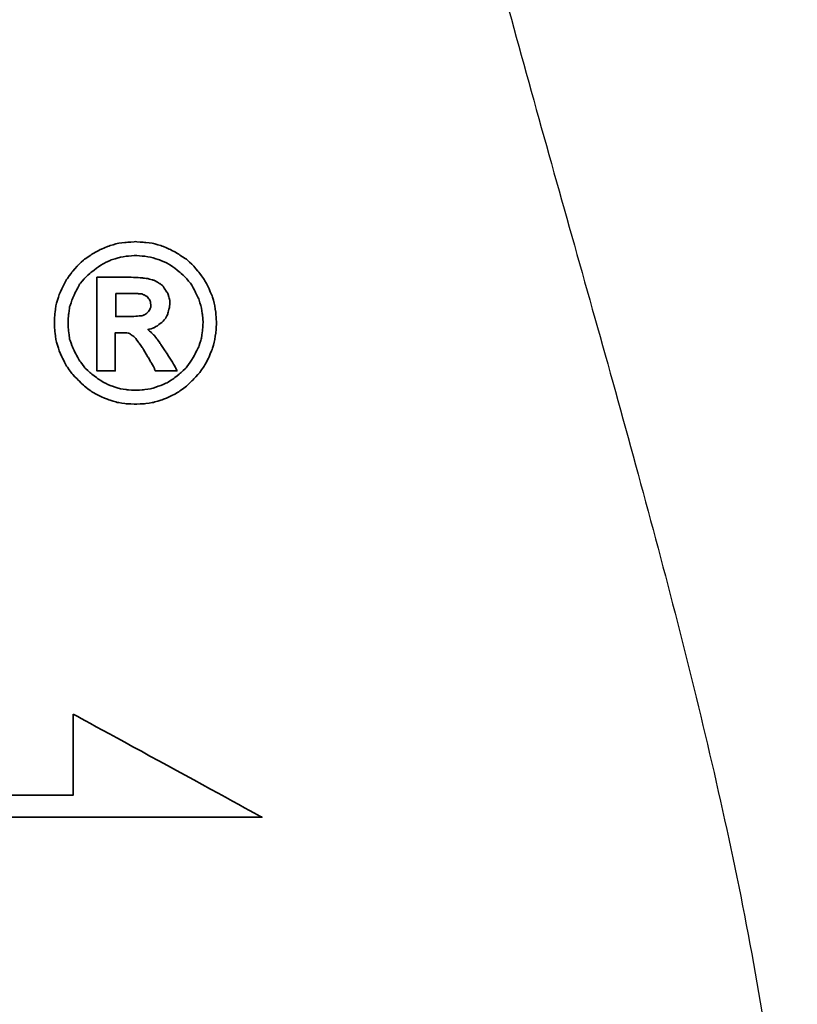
# Model space of a CAD drawing. Header units: millimetres. Extents: x 21 to 553, y -27 to 131.
# Tile 48 of 51: x 444 to 452, y 20 to 29. Entities that reach past the tile are written whole.
import ezdxf

# ---------------------------------------------------------------- set-up
doc = ezdxf.new("R2010")
doc.units = ezdxf.units.MM
doc.header["$LTSCALE"] = 0.15
for name, color, linetype in [('DIM', 4, 'CONTINUOUS'), ('layer 1', 7, 'CONTINUOUS'), ('OUT', 3, 'CONTINUOUS')]:
    doc.layers.add(name, color=color, linetype=linetype)

# ---------------------------------------------------------------- blocks, each defined once
blk = doc.blocks.new('TBI MOTION logo(完整正式版)')
at = {"layer": 'layer 1', "color": 22, "lineweight": 35}
for points, knots in [([(81.20634, 4.98624), (81.20634, 4.98624), (81.18649, 5.32862), (81.18649, 5.32862), (81.18649, 5.32862), (81.18649, 5.32862), (81.13886, 5.66206), (81.13886, 5.66206), (81.13886, 5.66206), (81.13886, 5.66206), (81.04359, 5.97764), (81.04359, 5.97764), (81.04359, 5.97764), (81.04359, 5.97764), (80.91061, 6.29124), (80.91061, 6.29124), (80.91061, 6.29124), (80.91061, 6.29124), (80.75778, 6.58697), (80.75778, 6.58697), (80.75778, 6.58697), (80.75778, 6.58697), (80.5593, 6.85294), (80.5593, 6.85294), (80.5593, 6.85294), (80.5593, 6.85294), (80.33105, 7.1189), (80.33105, 7.1189), (80.33105, 7.1189), (80.33105, 7.1189), (80.09287, 7.33921), (80.09287, 7.33921), (80.09287, 7.33921), (80.09287, 7.33921), (79.815, 7.51982), (79.815, 7.51982), (79.815, 7.51982), (79.815, 7.51982), (79.51133, 7.69051), (79.51133, 7.69051), (79.51133, 7.69051), (79.51133, 7.69051), (79.19773, 7.8235), (79.19773, 7.8235), (79.19773, 7.8235), (79.19773, 7.8235), (78.88215, 7.91877), (78.88215, 7.91877), (78.88215, 7.91877), (78.88215, 7.91877), (78.54871, 7.95846), (78.54871, 7.95846), (78.54871, 7.95846), (78.54871, 7.95846), (78.21526, 7.98625), (78.21526, 7.98625), (78.21526, 7.98625), (78.21526, 7.98625), (77.87388, 7.95846), (77.87388, 7.95846), (77.87388, 7.95846), (77.87388, 7.95846), (77.54044, 7.91877), (77.54044, 7.91877), (77.54044, 7.91877), (77.54044, 7.91877), (77.22485, 7.8235), (77.22485, 7.8235), (77.22485, 7.8235), (77.22485, 7.8235), (76.91027, 7.69051), (76.91027, 7.69051), (76.91027, 7.69051), (76.91027, 7.69051), (76.6056, 7.51982), (76.6056, 7.51982), (76.6056, 7.51982), (76.6056, 7.51982), (76.32972, 7.33921), (76.32972, 7.33921), (76.32972, 7.33921), (76.32972, 7.33921), (76.09154, 7.1189), (76.09154, 7.1189), (76.09154, 7.1189), (76.09154, 7.1189), (75.86329, 6.85294), (75.86329, 6.85294), (75.86329, 6.85294), (75.86329, 6.85294), (75.66382, 6.58697), (75.66382, 6.58697), (75.66382, 6.58697), (75.66382, 6.58697), (75.51099, 6.29124), (75.51099, 6.29124), (75.51099, 6.29124), (75.51099, 6.29124), (75.37702, 5.97764), (75.37702, 5.97764), (75.37702, 5.97764), (75.37702, 5.97764), (75.28175, 5.66206), (75.28175, 5.66206), (75.28175, 5.66206), (75.28175, 5.66206), (75.23411, 5.32862), (75.23411, 5.32862), (75.23411, 5.32862), (75.23411, 5.32862), (75.21625, 4.98624), (75.21625, 4.98624), (75.21625, 4.98624), (75.21625, 4.98624), (75.23411, 4.6528), (75.23411, 4.6528), (75.23411, 4.6528), (75.23411, 4.6528), (75.28175, 4.32035), (75.28175, 4.32035), (75.28175, 4.32035), (75.28175, 4.32035), (75.37702, 3.99583), (75.37702, 3.99583), (75.37702, 3.99583), (75.37702, 3.99583), (75.51099, 3.68224), (75.51099, 3.68224), (75.51099, 3.68224), (75.51099, 3.68224), (75.66382, 3.38749), (75.66382, 3.38749), (75.66382, 3.38749), (75.66382, 3.38749), (75.86329, 3.10963), (75.86329, 3.10963), (75.86329, 3.10963), (75.86329, 3.10963), (76.09154, 2.87145), (76.09154, 2.87145), (76.09154, 2.87145), (76.09154, 2.87145), (76.32972, 2.6432), (76.32972, 2.6432), (76.32972, 2.6432), (76.32972, 2.6432), (76.6056, 2.43381), (76.6056, 2.43381), (76.6056, 2.43381), (76.6056, 2.43381), (76.91027, 2.27205), (76.91027, 2.27205), (76.91027, 2.27205), (76.91027, 2.27205), (77.22485, 2.13906), (77.22485, 2.13906), (77.22485, 2.13906), (77.22485, 2.13906), (77.54044, 2.0438), (77.54044, 2.0438), (77.54044, 2.0438), (77.54044, 2.0438), (77.87388, 1.99616), (77.87388, 1.99616), (77.87388, 1.99616), (77.87388, 1.99616), (78.21526, 1.97631), (78.21526, 1.97631), (78.21526, 1.97631), (78.21526, 1.97631), (78.54871, 1.99616), (78.54871, 1.99616), (78.54871, 1.99616), (78.54871, 1.99616), (78.88215, 2.0438), (78.88215, 2.0438), (78.88215, 2.0438), (78.88215, 2.0438), (79.19773, 2.13906), (79.19773, 2.13906), (79.19773, 2.13906), (79.19773, 2.13906), (79.51133, 2.27205), (79.51133, 2.27205), (79.51133, 2.27205), (79.51133, 2.27205), (79.815, 2.43381), (79.815, 2.43381), (79.815, 2.43381), (79.815, 2.43381), (80.09287, 2.6432), (80.09287, 2.6432), (80.09287, 2.6432), (80.09287, 2.6432), (80.33105, 2.87145), (80.33105, 2.87145), (80.33105, 2.87145), (80.33105, 2.87145), (80.5593, 3.10963), (80.5593, 3.10963), (80.5593, 3.10963), (80.5593, 3.10963), (80.75778, 3.38749), (80.75778, 3.38749), (80.75778, 3.38749), (80.75778, 3.38749), (80.91061, 3.68224), (80.91061, 3.68224), (80.91061, 3.68224), (80.91061, 3.68224), (81.04359, 3.99583), (81.04359, 3.99583), (81.04359, 3.99583), (81.04359, 3.99583), (81.13886, 4.32035), (81.13886, 4.32035), (81.13886, 4.32035), (81.13886, 4.32035), (81.18649, 4.6528), (81.18649, 4.6528), (81.18649, 4.6528), (81.18649, 4.6528), (81.20634, 4.98624), (81.20634, 4.98624)], [0, 0, 0, 0, 0.01785714, 0.01785714, 0.01785714, 0.01785715, 0.03571429, 0.03571429, 0.03571429, 0.0357143, 0.05357143, 0.05357143, 0.05357143, 0.05357144, 0.07142857, 0.07142857, 0.07142857, 0.07142858, 0.08928571, 0.08928571, 0.08928571, 0.08928572, 0.10714286, 0.10714286, 0.10714286, 0.10714287, 0.125, 0.125, 0.125, 0.12500001, 0.14285714, 0.14285714, 0.14285714, 0.14285715, 0.16071429, 0.16071429, 0.16071429, 0.1607143, 0.17857143, 0.17857143, 0.17857143, 0.17857144, 0.19642857, 0.19642857, 0.19642857, 0.19642858, 0.21428571, 0.21428571, 0.21428571, 0.21428572, 0.23214286, 0.23214286, 0.23214286, 0.23214287, 0.25, 0.25, 0.25, 0.25000001, 0.26785714, 0.26785714, 0.26785714, 0.26785715, 0.28571429, 0.28571429, 0.28571429, 0.2857143, 0.30357143, 0.30357143, 0.30357143, 0.30357144, 0.32142857, 0.32142857, 0.32142857, 0.32142858, 0.33928571, 0.33928571, 0.33928571, 0.33928572, 0.35714286, 0.35714286, 0.35714286, 0.35714287, 0.375, 0.375, 0.375, 0.37500001, 0.39285714, 0.39285714, 0.39285714, 0.39285715, 0.41071429, 0.41071429, 0.41071429, 0.4107143, 0.42857143, 0.42857143, 0.42857143, 0.42857144, 0.44642857, 0.44642857, 0.44642857, 0.44642858, 0.46428571, 0.46428571, 0.46428571, 0.46428572, 0.48214286, 0.48214286, 0.48214286, 0.48214287, 0.5, 0.5, 0.5, 0.50000001, 0.51785714, 0.51785714, 0.51785714, 0.51785715, 0.53571429, 0.53571429, 0.53571429, 0.5357143, 0.55357143, 0.55357143, 0.55357143, 0.55357144, 0.57142857, 0.57142857, 0.57142857, 0.57142858, 0.58928571, 0.58928571, 0.58928571, 0.58928572, 0.60714286, 0.60714286, 0.60714286, 0.60714287, 0.625, 0.625, 0.625, 0.62500001, 0.64285714, 0.64285714, 0.64285714, 0.64285715, 0.66071429, 0.66071429, 0.66071429, 0.6607143, 0.67857143, 0.67857143, 0.67857143, 0.67857144, 0.69642857, 0.69642857, 0.69642857, 0.69642858, 0.71428571, 0.71428571, 0.71428571, 0.71428572, 0.73214286, 0.73214286, 0.73214286, 0.73214287, 0.75, 0.75, 0.75, 0.75000001, 0.76785714, 0.76785714, 0.76785714, 0.76785715, 0.78571429, 0.78571429, 0.78571429, 0.7857143, 0.80357143, 0.80357143, 0.80357143, 0.80357144, 0.82142857, 0.82142857, 0.82142857, 0.82142858, 0.83928571, 0.83928571, 0.83928571, 0.83928572, 0.85714286, 0.85714286, 0.85714286, 0.85714287, 0.875, 0.875, 0.875, 0.87500001, 0.89285714, 0.89285714, 0.89285714, 0.89285715, 0.91071429, 0.91071429, 0.91071429, 0.9107143, 0.92857143, 0.92857143, 0.92857143, 0.92857144, 0.94642857, 0.94642857, 0.94642857, 0.94642858, 0.96428571, 0.96428571, 0.96428571, 0.96428572, 0.98214286, 0.98214286, 0.98214286, 0.98214287, 1, 1, 1, 1]), ([(80.71014, 4.98624), (80.71014, 4.98624), (80.69129, 5.29091), (80.69129, 5.29091), (80.69129, 5.29091), (80.69129, 5.29091), (80.64464, 5.57672), (80.64464, 5.57672), (80.64464, 5.57672), (80.64464, 5.57672), (80.54937, 5.87245), (80.54937, 5.87245), (80.54937, 5.87245), (80.54937, 5.87245), (80.41639, 6.14833), (80.41639, 6.14833), (80.41639, 6.14833), (80.41639, 6.14833), (80.27349, 6.41429), (80.27349, 6.41429), (80.27349, 6.41429), (80.27349, 6.41429), (80.08295, 6.64255), (80.08295, 6.64255), (80.08295, 6.64255), (80.08295, 6.64255), (79.86264, 6.84301), (79.86264, 6.84301), (79.86264, 6.84301), (79.86264, 6.84301), (79.63439, 7.03355), (79.63439, 7.03355), (79.63439, 7.03355), (79.63439, 7.03355), (79.37835, 7.1963), (79.37835, 7.1963), (79.37835, 7.1963), (79.37835, 7.1963), (79.10246, 7.30944), (79.10246, 7.30944), (79.10246, 7.30944), (79.10246, 7.30944), (78.81665, 7.40471), (78.81665, 7.40471), (78.81665, 7.40471), (78.81665, 7.40471), (78.511, 7.45234), (78.511, 7.45234), (78.511, 7.45234), (78.511, 7.45234), (78.21526, 7.47219), (78.21526, 7.47219), (78.21526, 7.47219), (78.21526, 7.47219), (77.9106, 7.45234), (77.9106, 7.45234), (77.9106, 7.45234), (77.9106, 7.45234), (77.61685, 7.40471), (77.61685, 7.40471), (77.61685, 7.40471), (77.61685, 7.40471), (77.32012, 7.30944), (77.32012, 7.30944), (77.32012, 7.30944), (77.32012, 7.30944), (77.06309, 7.1963), (77.06309, 7.1963), (77.06309, 7.1963), (77.06309, 7.1963), (76.80606, 7.03355), (76.80606, 7.03355), (76.80606, 7.03355), (76.80606, 7.03355), (76.55797, 6.84301), (76.55797, 6.84301), (76.55797, 6.84301), (76.55797, 6.84301), (76.34063, 6.64255), (76.34063, 6.64255), (76.34063, 6.64255), (76.34063, 6.64255), (76.1491, 6.41429), (76.1491, 6.41429), (76.1491, 6.41429), (76.1491, 6.41429), (76.0062, 6.14833), (76.0062, 6.14833), (76.0062, 6.14833), (76.0062, 6.14833), (75.88314, 5.87245), (75.88314, 5.87245), (75.88314, 5.87245), (75.88314, 5.87245), (75.77794, 5.57672), (75.77794, 5.57672), (75.77794, 5.57672), (75.77794, 5.57672), (75.73924, 5.29091), (75.73924, 5.29091), (75.73924, 5.29091), (75.73924, 5.29091), (75.72039, 4.98624), (75.72039, 4.98624), (75.72039, 4.98624), (75.72039, 4.98624), (75.73924, 4.67165), (75.73924, 4.67165), (75.73924, 4.67165), (75.73924, 4.67165), (75.77794, 4.37791), (75.77794, 4.37791), (75.77794, 4.37791), (75.77794, 4.37791), (75.88314, 4.10102), (75.88314, 4.10102), (75.88314, 4.10102), (75.88314, 4.10102), (76.0062, 3.83407), (76.0062, 3.83407), (76.0062, 3.83407), (76.0062, 3.83407), (76.15902, 3.56811), (76.15902, 3.56811), (76.15902, 3.56811), (76.15902, 3.56811), (76.34063, 3.32001), (76.34063, 3.32001), (76.34063, 3.32001), (76.34063, 3.32001), (76.55797, 3.11955), (76.55797, 3.11955), (76.55797, 3.11955), (76.55797, 3.11955), (76.80606, 2.92901), (76.80606, 2.92901), (76.80606, 2.92901), (76.80606, 2.92901), (77.06309, 2.76725), (77.06309, 2.76725), (77.06309, 2.76725), (77.06309, 2.76725), (77.32012, 2.65412), (77.32012, 2.65412), (77.32012, 2.65412), (77.32012, 2.65412), (77.61685, 2.55786), (77.61685, 2.55786), (77.61685, 2.55786), (77.61685, 2.55786), (77.9106, 2.51022), (77.9106, 2.51022), (77.9106, 2.51022), (77.9106, 2.51022), (78.21526, 2.49137), (78.21526, 2.49137), (78.21526, 2.49137), (78.21526, 2.49137), (78.511, 2.51022), (78.511, 2.51022), (78.511, 2.51022), (78.511, 2.51022), (78.81665, 2.55786), (78.81665, 2.55786), (78.81665, 2.55786), (78.81665, 2.55786), (79.10246, 2.65412), (79.10246, 2.65412), (79.10246, 2.65412), (79.10246, 2.65412), (79.37835, 2.76725), (79.37835, 2.76725), (79.37835, 2.76725), (79.37835, 2.76725), (79.63439, 2.92901), (79.63439, 2.92901), (79.63439, 2.92901), (79.63439, 2.92901), (79.86264, 3.11955), (79.86264, 3.11955), (79.86264, 3.11955), (79.86264, 3.11955), (80.08295, 3.32001), (80.08295, 3.32001), (80.08295, 3.32001), (80.08295, 3.32001), (80.26356, 3.56811), (80.26356, 3.56811), (80.26356, 3.56811), (80.26356, 3.56811), (80.41639, 3.83407), (80.41639, 3.83407), (80.41639, 3.83407), (80.41639, 3.83407), (80.54937, 4.10102), (80.54937, 4.10102), (80.54937, 4.10102), (80.54937, 4.10102), (80.64464, 4.37791), (80.64464, 4.37791), (80.64464, 4.37791), (80.64464, 4.37791), (80.69129, 4.67165), (80.69129, 4.67165), (80.69129, 4.67165), (80.69129, 4.67165), (80.71014, 4.98624), (80.71014, 4.98624)], [0, 0, 0, 0, 0.01923077, 0.01923077, 0.01923077, 0.01923078, 0.03846154, 0.03846154, 0.03846154, 0.03846155, 0.05769231, 0.05769231, 0.05769231, 0.05769232, 0.07692308, 0.07692308, 0.07692308, 0.07692309, 0.09615385, 0.09615385, 0.09615385, 0.09615386, 0.11538462, 0.11538462, 0.11538462, 0.11538463, 0.13461538, 0.13461538, 0.13461538, 0.13461539, 0.15384615, 0.15384615, 0.15384615, 0.15384616, 0.17307692, 0.17307692, 0.17307692, 0.17307693, 0.19230769, 0.19230769, 0.19230769, 0.1923077, 0.21153846, 0.21153846, 0.21153846, 0.21153847, 0.23076923, 0.23076923, 0.23076923, 0.23076924, 0.25, 0.25, 0.25, 0.25000001, 0.26923077, 0.26923077, 0.26923077, 0.26923078, 0.28846154, 0.28846154, 0.28846154, 0.28846155, 0.30769231, 0.30769231, 0.30769231, 0.30769232, 0.32692308, 0.32692308, 0.32692308, 0.32692309, 0.34615385, 0.34615385, 0.34615385, 0.34615386, 0.36538462, 0.36538462, 0.36538462, 0.36538463, 0.38461538, 0.38461538, 0.38461538, 0.38461539, 0.40384615, 0.40384615, 0.40384615, 0.40384616, 0.42307692, 0.42307692, 0.42307692, 0.42307693, 0.44230769, 0.44230769, 0.44230769, 0.4423077, 0.46153846, 0.46153846, 0.46153846, 0.46153847, 0.48076923, 0.48076923, 0.48076923, 0.48076924, 0.5, 0.5, 0.5, 0.50000001, 0.51923077, 0.51923077, 0.51923077, 0.51923078, 0.53846154, 0.53846154, 0.53846154, 0.53846155, 0.55769231, 0.55769231, 0.55769231, 0.55769232, 0.57692308, 0.57692308, 0.57692308, 0.57692309, 0.59615385, 0.59615385, 0.59615385, 0.59615386, 0.61538462, 0.61538462, 0.61538462, 0.61538463, 0.63461538, 0.63461538, 0.63461538, 0.63461539, 0.65384615, 0.65384615, 0.65384615, 0.65384616, 0.67307692, 0.67307692, 0.67307692, 0.67307693, 0.69230769, 0.69230769, 0.69230769, 0.6923077, 0.71153846, 0.71153846, 0.71153846, 0.71153847, 0.73076923, 0.73076923, 0.73076923, 0.73076924, 0.75, 0.75, 0.75, 0.75000001, 0.76923077, 0.76923077, 0.76923077, 0.76923078, 0.78846154, 0.78846154, 0.78846154, 0.78846155, 0.80769231, 0.80769231, 0.80769231, 0.80769232, 0.82692308, 0.82692308, 0.82692308, 0.82692309, 0.84615385, 0.84615385, 0.84615385, 0.84615386, 0.86538462, 0.86538462, 0.86538462, 0.86538463, 0.88461538, 0.88461538, 0.88461538, 0.88461539, 0.90384615, 0.90384615, 0.90384615, 0.90384616, 0.92307692, 0.92307692, 0.92307692, 0.92307693, 0.94230769, 0.94230769, 0.94230769, 0.9423077, 0.96153846, 0.96153846, 0.96153846, 0.96153847, 0.98076923, 0.98076923, 0.98076923, 0.98076924, 1, 1, 1, 1]), ([(76.78721, 3.2823), (76.78721, 3.2823), (76.78721, 3.32001), (76.78721, 3.32001), (76.78721, 3.32001), (76.78721, 3.32001), (76.78721, 3.42422), (76.78721, 3.42422), (76.78721, 3.42422), (76.78721, 3.42422), (76.78721, 3.59689), (76.78721, 3.59689), (76.78721, 3.59689), (76.78721, 3.59689), (76.78721, 3.80529), (76.78721, 3.80529), (76.78721, 3.80529), (76.78721, 3.80529), (76.78721, 4.0524), (76.78721, 4.0524), (76.78721, 4.0524), (76.78721, 4.0524), (76.78721, 4.32035), (76.78721, 4.32035), (76.78721, 4.32035), (76.78721, 4.32035), (76.78721, 4.92868), (76.78721, 4.92868), (76.78721, 4.92868), (76.78721, 4.92868), (76.78721, 5.53801), (76.78721, 5.53801), (76.78721, 5.53801), (76.78721, 5.53801), (76.78721, 5.82482), (76.78721, 5.82482), (76.78721, 5.82482), (76.78721, 5.82482), (76.78721, 6.07291), (76.78721, 6.07291), (76.78721, 6.07291), (76.78721, 6.07291), (76.78721, 6.30017), (76.78721, 6.30017), (76.78721, 6.30017), (76.78721, 6.30017), (76.78721, 6.45399), (76.78721, 6.45399), (76.78721, 6.45399), (76.78721, 6.45399), (76.78721, 6.5572), (76.78721, 6.5572), (76.78721, 6.5572), (76.78721, 6.5572), (76.78721, 6.59689), (76.78721, 6.59689), (76.78721, 6.59689), (76.78721, 6.59689), (76.78721, 6.67232), (76.78721, 6.67232), (76.78721, 6.67232), (76.78721, 6.67232), (76.8537, 6.67232), (76.8537, 6.67232), (76.8537, 6.67232), (76.8537, 6.67232), (76.87355, 6.67232), (76.87355, 6.67232), (76.87355, 6.67232), (76.87355, 6.67232), (76.91027, 6.67232), (76.91027, 6.67232), (76.91027, 6.67232), (76.91027, 6.67232), (77.04424, 6.67232), (77.04424, 6.67232), (77.04424, 6.67232), (77.04424, 6.67232), (77.22485, 6.67232), (77.22485, 6.67232), (77.22485, 6.67232), (77.22485, 6.67232), (77.43524, 6.67232), (77.43524, 6.67232), (77.43524, 6.67232), (77.43524, 6.67232), (77.65357, 6.67232), (77.65357, 6.67232), (77.65357, 6.67232), (77.65357, 6.67232), (77.82625, 6.67232), (77.82625, 6.67232), (77.82625, 6.67232), (77.82625, 6.67232), (77.94037, 6.67232), (77.94037, 6.67232), (77.94037, 6.67232), (77.94037, 6.67232), (77.97709, 6.67232), (77.97709, 6.67232), (77.97709, 6.67232), (77.97709, 6.67232), (77.99694, 6.67232), (77.99694, 6.67232), (77.99694, 6.67232), (77.99694, 6.67232), (78.00686, 6.67232), (78.00686, 6.67232), (78.00686, 6.67232), (78.00686, 6.67232), (78.28275, 6.6624), (78.28275, 6.6624), (78.28275, 6.6624), (78.28275, 6.6624), (78.50107, 6.64255), (78.50107, 6.64255), (78.50107, 6.64255), (78.50107, 6.64255), (78.511, 6.64255), (78.511, 6.64255), (78.511, 6.64255), (78.511, 6.64255), (78.70154, 6.61476), (78.70154, 6.61476), (78.70154, 6.61476), (78.70154, 6.61476), (78.70154, 6.60483), (78.70154, 6.60483), (78.70154, 6.60483), (78.70154, 6.60483), (78.86429, 6.56713), (78.86429, 6.56713), (78.86429, 6.56713), (78.86429, 6.56713), (78.87223, 6.56713), (78.87223, 6.56713), (78.87223, 6.56713), (78.87223, 6.56713), (78.99727, 6.51056), (78.99727, 6.51056), (78.99727, 6.51056), (78.99727, 6.51056), (79.00719, 6.51056), (79.00719, 6.51056), (79.00719, 6.51056), (79.00719, 6.51056), (79.00719, 6.50162), (79.00719, 6.50162), (79.00719, 6.50162), (79.00719, 6.50162), (79.1104, 6.43415), (79.1104, 6.43415), (79.1104, 6.43415), (79.1104, 6.43415), (79.12132, 6.43415), (79.12132, 6.43415), (79.12132, 6.43415), (79.12132, 6.43415), (79.22552, 6.34781), (79.22552, 6.34781), (79.22552, 6.34781), (79.22552, 6.34781), (79.23544, 6.33888), (79.23544, 6.33888), (79.23544, 6.33888), (79.23544, 6.33888), (79.23544, 6.32895), (79.23544, 6.32895), (79.23544, 6.32895), (79.23544, 6.32895), (79.31087, 6.21483), (79.31087, 6.21483), (79.31087, 6.21483), (79.31087, 6.21483), (79.38629, 6.1007), (79.38629, 6.1007), (79.38629, 6.1007), (79.38629, 6.1007), (79.3972, 6.1007), (79.3972, 6.1007), (79.3972, 6.1007), (79.3972, 6.1007), (79.3972, 6.09078), (79.3972, 6.09078), (79.3972, 6.09078), (79.3972, 6.09078), (79.43392, 5.97764), (79.43392, 5.97764), (79.43392, 5.97764), (79.43392, 5.97764), (79.43392, 5.96772), (79.43392, 5.96772), (79.43392, 5.96772), (79.43392, 5.96772), (79.47362, 5.83474), (79.47362, 5.83474), (79.47362, 5.83474), (79.47362, 5.83474), (79.48156, 5.82482), (79.48156, 5.82482), (79.48156, 5.82482), (79.48156, 5.82482), (79.48156, 5.69977), (79.48156, 5.69977), (79.48156, 5.69977), (79.48156, 5.69977), (79.48156, 5.69183), (79.48156, 5.69183), (79.48156, 5.69183), (79.48156, 5.69183), (79.4637, 5.51915), (79.4637, 5.51915), (79.4637, 5.51915), (79.4637, 5.51915), (79.4637, 5.51122), (79.4637, 5.51122), (79.4637, 5.51122), (79.4637, 5.51122), (79.45377, 5.51122), (79.45377, 5.51122), (79.45377, 5.51122), (79.45377, 5.51122), (79.41507, 5.34847), (79.41507, 5.34847), (79.41507, 5.34847), (79.41507, 5.34847), (79.41507, 5.33854), (79.41507, 5.33854), (79.41507, 5.33854), (79.41507, 5.33854), (79.41507, 5.32862), (79.41507, 5.32862), (79.41507, 5.32862), (79.41507, 5.32862), (79.33865, 5.16785), (79.33865, 5.16785), (79.33865, 5.16785), (79.33865, 5.16785), (79.33071, 5.15693), (79.33071, 5.15693), (79.33071, 5.15693), (79.33071, 5.15693), (79.2156, 5.02495), (79.2156, 5.02495), (79.2156, 5.02495), (79.2156, 5.02495), (79.20567, 5.01502), (79.20567, 5.01502), (79.20567, 5.01502), (79.20567, 5.01502), (79.05483, 4.89991), (79.05483, 4.89991), (79.05483, 4.89991), (79.05483, 4.89991), (79.04491, 4.89197), (79.04491, 4.89197), (79.04491, 4.89197), (79.04491, 4.89197), (78.89208, 4.7967), (78.89208, 4.7967), (78.89208, 4.7967), (78.89208, 4.7967), (78.88215, 4.7967), (78.88215, 4.7967), (78.88215, 4.7967), (78.88215, 4.7967), (78.69161, 4.73913), (78.69161, 4.73913), (78.69161, 4.73913), (78.69161, 4.73913), (78.68169, 4.73913), (78.68169, 4.73913), (78.68169, 4.73913), (78.68169, 4.73913), (78.68169, 4.72921), (78.68169, 4.72921), (78.68169, 4.72921), (78.68169, 4.72921), (78.78688, 4.63394), (78.78688, 4.63394), (78.78688, 4.63394), (78.78688, 4.63394), (78.902, 4.52875), (78.902, 4.52875), (78.902, 4.52875), (78.902, 4.52875), (78.91093, 4.52081), (78.91093, 4.52081), (78.91093, 4.52081), (78.91093, 4.52081), (79.02506, 4.36798), (79.02506, 4.36798), (79.02506, 4.36798), (79.02506, 4.36798), (79.1501, 4.1953), (79.1501, 4.1953), (79.1501, 4.1953), (79.1501, 4.1953), (79.1501, 4.18736), (79.1501, 4.18736), (79.1501, 4.18736), (79.1501, 4.18736), (79.29201, 3.96705), (79.29201, 3.96705), (79.29201, 3.96705), (79.29201, 3.96705), (79.31087, 3.93828), (79.31087, 3.93828), (79.31087, 3.93828), (79.31087, 3.93828), (79.32079, 3.93828), (79.32079, 3.93828), (79.32079, 3.93828), (79.32079, 3.93828), (79.3585, 3.87178), (79.3585, 3.87178), (79.3585, 3.87178), (79.3585, 3.87178), (79.50141, 3.64353), (79.50141, 3.64353), (79.50141, 3.64353), (79.50141, 3.64353), (79.51133, 3.64353), (79.51133, 3.64353), (79.51133, 3.64353), (79.51133, 3.64353), (79.64431, 3.41528), (79.64431, 3.41528), (79.64431, 3.41528), (79.64431, 3.41528), (79.68202, 3.3478), (79.68202, 3.3478), (79.68202, 3.3478), (79.68202, 3.3478), (79.70187, 3.31009), (79.70187, 3.31009), (79.70187, 3.31009), (79.70187, 3.31009), (79.7495, 3.2049), (79.7495, 3.2049), (79.7495, 3.2049), (79.7495, 3.2049), (79.64431, 3.2049), (79.64431, 3.2049), (79.64431, 3.2049), (79.64431, 3.2049), (79.62546, 3.2049), (79.62546, 3.2049), (79.62546, 3.2049), (79.62546, 3.2049), (79.53912, 3.2049), (79.53912, 3.2049), (79.53912, 3.2049), (79.53912, 3.2049), (79.31087, 3.2049), (79.31087, 3.2049), (79.31087, 3.2049), (79.31087, 3.2049), (79.08262, 3.2049), (79.08262, 3.2049), (79.08262, 3.2049), (79.08262, 3.2049), (79.00719, 3.2049), (79.00719, 3.2049), (79.00719, 3.2049), (79.00719, 3.2049), (78.98735, 3.2049), (78.98735, 3.2049), (78.98735, 3.2049), (78.98735, 3.2049), (78.94964, 3.2049), (78.94964, 3.2049), (78.94964, 3.2049), (78.94964, 3.2049), (78.92979, 3.24459), (78.92979, 3.24459), (78.92979, 3.24459), (78.92979, 3.24459), (78.91093, 3.2823), (78.91093, 3.2823), (78.91093, 3.2823), (78.91093, 3.2823), (78.91093, 3.29223), (78.91093, 3.29223), (78.91093, 3.29223), (78.91093, 3.29223), (78.89208, 3.3478), (78.89208, 3.3478), (78.89208, 3.3478), (78.89208, 3.3478), (78.78688, 3.52048), (78.78688, 3.52048), (78.78688, 3.52048), (78.78688, 3.52048), (78.69161, 3.7001), (78.69161, 3.7001), (78.69161, 3.7001), (78.69161, 3.7001), (78.6539, 3.7388), (78.6539, 3.7388), (78.6539, 3.7388), (78.6539, 3.7388), (78.64398, 3.74873), (78.64398, 3.74873), (78.64398, 3.74873), (78.64398, 3.74873), (78.64398, 3.75766), (78.64398, 3.75766), (78.64398, 3.75766), (78.64398, 3.75766), (78.63405, 3.78644), (78.63405, 3.78644), (78.63405, 3.78644), (78.63405, 3.78644), (78.48321, 4.04347), (78.48321, 4.04347), (78.48321, 4.04347), (78.48321, 4.04347), (78.33038, 4.2618), (78.33038, 4.2618), (78.33038, 4.2618), (78.33038, 4.2618), (78.20732, 4.43447), (78.20732, 4.43447), (78.20732, 4.43447), (78.20732, 4.43447), (78.09221, 4.52081), (78.09221, 4.52081), (78.09221, 4.52081), (78.09221, 4.52081), (78.02472, 4.56845), (78.02472, 4.56845), (78.02472, 4.56845), (78.02472, 4.56845), (77.9493, 4.60616), (77.9493, 4.60616), (77.9493, 4.60616), (77.9493, 4.60616), (77.8451, 4.61608), (77.8451, 4.61608), (77.8451, 4.61608), (77.8451, 4.61608), (77.71113, 4.61608), (77.71113, 4.61608), (77.71113, 4.61608), (77.71113, 4.61608), (77.69128, 4.61608), (77.69128, 4.61608), (77.69128, 4.61608), (77.69128, 4.61608), (77.67342, 4.61608), (77.67342, 4.61608), (77.67342, 4.61608), (77.67342, 4.61608), (77.5583, 4.61608), (77.5583, 4.61608), (77.5583, 4.61608), (77.5583, 4.61608), (77.46303, 4.61608), (77.46303, 4.61608), (77.46303, 4.61608), (77.46303, 4.61608), (77.46303, 4.54761), (77.46303, 4.54761), (77.46303, 4.54761), (77.46303, 4.54761), (77.46303, 4.47318), (77.46303, 4.47318), (77.46303, 4.47318), (77.46303, 4.47318), (77.46303, 4.24294), (77.46303, 4.24294), (77.46303, 4.24294), (77.46303, 4.24294), (77.46303, 3.99583), (77.46303, 3.99583), (77.46303, 3.99583), (77.46303, 3.99583), (77.46303, 3.72888), (77.46303, 3.72888), (77.46303, 3.72888), (77.46303, 3.72888), (77.46303, 3.51055), (77.46303, 3.51055), (77.46303, 3.51055), (77.46303, 3.51055), (77.46303, 3.42422), (77.46303, 3.42422), (77.46303, 3.42422), (77.46303, 3.42422), (77.46303, 3.35773), (77.46303, 3.35773), (77.46303, 3.35773), (77.46303, 3.35773), (77.46303, 3.30017), (77.46303, 3.30017), (77.46303, 3.30017), (77.46303, 3.30017), (77.46303, 3.2823), (77.46303, 3.2823), (77.46303, 3.2823), (77.46303, 3.2823), (77.46303, 3.2049), (77.46303, 3.2049), (77.46303, 3.2049), (77.46303, 3.2049), (77.39753, 3.2049), (77.39753, 3.2049), (77.39753, 3.2049), (77.39753, 3.2049), (77.37768, 3.2049), (77.37768, 3.2049), (77.37768, 3.2049), (77.37768, 3.2049), (77.32012, 3.2049), (77.32012, 3.2049), (77.32012, 3.2049), (77.32012, 3.2049), (77.12165, 3.2049), (77.12165, 3.2049), (77.12165, 3.2049), (77.12165, 3.2049), (76.94897, 3.2049), (76.94897, 3.2049), (76.94897, 3.2049), (76.94897, 3.2049), (76.8924, 3.2049), (76.8924, 3.2049), (76.8924, 3.2049), (76.8924, 3.2049), (76.8537, 3.2049), (76.8537, 3.2049), (76.8537, 3.2049), (76.8537, 3.2049), (76.78721, 3.2049), (76.78721, 3.2049), (76.78721, 3.2049), (76.78721, 3.2049), (76.78721, 3.2823), (76.78721, 3.2823)], [0, 0, 0, 0, 0.00740741, 0.00740741, 0.00740741, 0.00740742, 0.01481481, 0.01481481, 0.01481481, 0.01481482, 0.02222222, 0.02222222, 0.02222222, 0.02222223, 0.02962963, 0.02962963, 0.02962963, 0.02962964, 0.03703704, 0.03703704, 0.03703704, 0.03703705, 0.04444444, 0.04444444, 0.04444444, 0.04444445, 0.05185185, 0.05185185, 0.05185185, 0.05185186, 0.05925926, 0.05925926, 0.05925926, 0.05925927, 0.06666667, 0.06666667, 0.06666667, 0.06666668, 0.07407407, 0.07407407, 0.07407407, 0.07407408, 0.08148148, 0.08148148, 0.08148148, 0.08148149, 0.08888889, 0.08888889, 0.08888889, 0.0888889, 0.0962963, 0.0962963, 0.0962963, 0.09629631, 0.1037037, 0.1037037, 0.1037037, 0.10370371, 0.11111111, 0.11111111, 0.11111111, 0.11111112, 0.11851852, 0.11851852, 0.11851852, 0.11851853, 0.12592593, 0.12592593, 0.12592593, 0.12592594, 0.13333333, 0.13333333, 0.13333333, 0.13333334, 0.14074074, 0.14074074, 0.14074074, 0.14074075, 0.14814815, 0.14814815, 0.14814815, 0.14814816, 0.15555556, 0.15555556, 0.15555556, 0.15555557, 0.16296296, 0.16296296, 0.16296296, 0.16296297, 0.17037037, 0.17037037, 0.17037037, 0.17037038, 0.17777778, 0.17777778, 0.17777778, 0.17777779, 0.18518519, 0.18518519, 0.18518519, 0.1851852, 0.19259259, 0.19259259, 0.19259259, 0.1925926, 0.2, 0.2, 0.2, 0.20000001, 0.20740741, 0.20740741, 0.20740741, 0.20740742, 0.21481481, 0.21481481, 0.21481481, 0.21481482, 0.22222222, 0.22222222, 0.22222222, 0.22222223, 0.22962963, 0.22962963, 0.22962963, 0.22962964, 0.23703704, 0.23703704, 0.23703704, 0.23703705, 0.24444444, 0.24444444, 0.24444444, 0.24444445, 0.25185185, 0.25185185, 0.25185185, 0.25185186, 0.25925926, 0.25925926, 0.25925926, 0.25925927, 0.26666667, 0.26666667, 0.26666667, 0.26666668, 0.27407407, 0.27407407, 0.27407407, 0.27407408, 0.28148148, 0.28148148, 0.28148148, 0.28148149, 0.28888889, 0.28888889, 0.28888889, 0.2888889, 0.2962963, 0.2962963, 0.2962963, 0.29629631, 0.3037037, 0.3037037, 0.3037037, 0.30370371, 0.31111111, 0.31111111, 0.31111111, 0.31111112, 0.31851852, 0.31851852, 0.31851852, 0.31851853, 0.32592593, 0.32592593, 0.32592593, 0.32592594, 0.33333333, 0.33333333, 0.33333333, 0.33333334, 0.34074074, 0.34074074, 0.34074074, 0.34074075, 0.34814815, 0.34814815, 0.34814815, 0.34814816, 0.35555556, 0.35555556, 0.35555556, 0.35555557, 0.36296296, 0.36296296, 0.36296296, 0.36296297, 0.37037037, 0.37037037, 0.37037037, 0.37037038, 0.37777778, 0.37777778, 0.37777778, 0.37777779, 0.38518519, 0.38518519, 0.38518519, 0.3851852, 0.39259259, 0.39259259, 0.39259259, 0.3925926, 0.4, 0.4, 0.4, 0.40000001, 0.40740741, 0.40740741, 0.40740741, 0.40740742, 0.41481481, 0.41481481, 0.41481481, 0.41481482, 0.42222222, 0.42222222, 0.42222222, 0.42222223, 0.42962963, 0.42962963, 0.42962963, 0.42962964, 0.43703704, 0.43703704, 0.43703704, 0.43703705, 0.44444444, 0.44444444, 0.44444444, 0.44444445, 0.45185185, 0.45185185, 0.45185185, 0.45185186, 0.45925926, 0.45925926, 0.45925926, 0.45925927, 0.46666667, 0.46666667, 0.46666667, 0.46666668, 0.47407407, 0.47407407, 0.47407407, 0.47407408, 0.48148148, 0.48148148, 0.48148148, 0.48148149, 0.48888889, 0.48888889, 0.48888889, 0.4888889, 0.4962963, 0.4962963, 0.4962963, 0.49629631, 0.5037037, 0.5037037, 0.5037037, 0.50370371, 0.51111111, 0.51111111, 0.51111111, 0.51111112, 0.51851852, 0.51851852, 0.51851852, 0.51851853, 0.52592593, 0.52592593, 0.52592593, 0.52592594, 0.53333333, 0.53333333, 0.53333333, 0.53333334, 0.54074074, 0.54074074, 0.54074074, 0.54074075, 0.54814815, 0.54814815, 0.54814815, 0.54814816, 0.55555556, 0.55555556, 0.55555556, 0.55555557, 0.56296296, 0.56296296, 0.56296296, 0.56296297, 0.57037037, 0.57037037, 0.57037037, 0.57037038, 0.57777778, 0.57777778, 0.57777778, 0.57777779, 0.58518519, 0.58518519, 0.58518519, 0.5851852, 0.59259259, 0.59259259, 0.59259259, 0.5925926, 0.6, 0.6, 0.6, 0.60000001, 0.60740741, 0.60740741, 0.60740741, 0.60740742, 0.61481481, 0.61481481, 0.61481481, 0.61481482, 0.62222222, 0.62222222, 0.62222222, 0.62222223, 0.62962963, 0.62962963, 0.62962963, 0.62962964, 0.63703704, 0.63703704, 0.63703704, 0.63703705, 0.64444444, 0.64444444, 0.64444444, 0.64444445, 0.65185185, 0.65185185, 0.65185185, 0.65185186, 0.65925926, 0.65925926, 0.65925926, 0.65925927, 0.66666667, 0.66666667, 0.66666667, 0.66666668, 0.67407407, 0.67407407, 0.67407407, 0.67407408, 0.68148148, 0.68148148, 0.68148148, 0.68148149, 0.68888889, 0.68888889, 0.68888889, 0.6888889, 0.6962963, 0.6962963, 0.6962963, 0.69629631, 0.7037037, 0.7037037, 0.7037037, 0.70370371, 0.71111111, 0.71111111, 0.71111111, 0.71111112, 0.71851852, 0.71851852, 0.71851852, 0.71851853, 0.72592593, 0.72592593, 0.72592593, 0.72592594, 0.73333333, 0.73333333, 0.73333333, 0.73333334, 0.74074074, 0.74074074, 0.74074074, 0.74074075, 0.74814815, 0.74814815, 0.74814815, 0.74814816, 0.75555556, 0.75555556, 0.75555556, 0.75555557, 0.76296296, 0.76296296, 0.76296296, 0.76296297, 0.77037037, 0.77037037, 0.77037037, 0.77037038, 0.77777778, 0.77777778, 0.77777778, 0.77777779, 0.78518519, 0.78518519, 0.78518519, 0.7851852, 0.79259259, 0.79259259, 0.79259259, 0.7925926, 0.8, 0.8, 0.8, 0.80000001, 0.80740741, 0.80740741, 0.80740741, 0.80740742, 0.81481481, 0.81481481, 0.81481481, 0.81481482, 0.82222222, 0.82222222, 0.82222222, 0.82222223, 0.82962963, 0.82962963, 0.82962963, 0.82962964, 0.83703704, 0.83703704, 0.83703704, 0.83703705, 0.84444444, 0.84444444, 0.84444444, 0.84444445, 0.85185185, 0.85185185, 0.85185185, 0.85185186, 0.85925926, 0.85925926, 0.85925926, 0.85925927, 0.86666667, 0.86666667, 0.86666667, 0.86666668, 0.87407407, 0.87407407, 0.87407407, 0.87407408, 0.88148148, 0.88148148, 0.88148148, 0.88148149, 0.88888889, 0.88888889, 0.88888889, 0.8888889, 0.8962963, 0.8962963, 0.8962963, 0.89629631, 0.9037037, 0.9037037, 0.9037037, 0.90370371, 0.91111111, 0.91111111, 0.91111111, 0.91111112, 0.91851852, 0.91851852, 0.91851852, 0.91851853, 0.92592593, 0.92592593, 0.92592593, 0.92592594, 0.93333333, 0.93333333, 0.93333333, 0.93333334, 0.94074074, 0.94074074, 0.94074074, 0.94074075, 0.94814815, 0.94814815, 0.94814815, 0.94814816, 0.95555556, 0.95555556, 0.95555556, 0.95555557, 0.96296296, 0.96296296, 0.96296296, 0.96296297, 0.97037037, 0.97037037, 0.97037037, 0.97037038, 0.97777778, 0.97777778, 0.97777778, 0.97777779, 0.98518519, 0.98518519, 0.98518519, 0.9851852, 0.99259259, 0.99259259, 0.99259259, 0.9925926, 1, 1, 1, 1]), ([(77.48288, 6.07291), (77.48288, 6.07291), (77.48288, 5.99551), (77.48288, 5.99551), (77.48288, 5.99551), (77.48288, 5.99551), (77.48288, 5.82482), (77.48288, 5.82482), (77.48288, 5.82482), (77.48288, 5.82482), (77.48288, 5.63328), (77.48288, 5.63328), (77.48288, 5.63328), (77.48288, 5.63328), (77.48288, 5.46358), (77.48288, 5.46358), (77.48288, 5.46358), (77.48288, 5.46358), (77.48288, 5.29091), (77.48288, 5.29091), (77.48288, 5.29091), (77.48288, 5.29091), (77.48288, 5.21449), (77.48288, 5.21449), (77.48288, 5.21449), (77.48288, 5.21449), (77.50074, 5.21449), (77.50074, 5.21449), (77.50074, 5.21449), (77.50074, 5.21449), (77.71113, 5.21449), (77.71113, 5.21449), (77.71113, 5.21449), (77.71113, 5.21449), (77.94037, 5.21449), (77.94037, 5.21449), (77.94037, 5.21449), (77.94037, 5.21449), (78.01579, 5.21449), (78.01579, 5.21449), (78.01579, 5.21449), (78.01579, 5.21449), (78.03465, 5.21449), (78.03465, 5.21449), (78.03465, 5.21449), (78.03465, 5.21449), (78.2629, 5.23335), (78.2629, 5.23335), (78.2629, 5.23335), (78.2629, 5.23335), (78.42565, 5.24327), (78.42565, 5.24327), (78.42565, 5.24327), (78.42565, 5.24327), (78.54871, 5.28098), (78.54871, 5.28098), (78.54871, 5.28098), (78.54871, 5.28098), (78.62611, 5.32862), (78.62611, 5.32862), (78.62611, 5.32862), (78.62611, 5.32862), (78.69161, 5.40503), (78.69161, 5.40503), (78.69161, 5.40503), (78.69161, 5.40503), (78.73925, 5.48145), (78.73925, 5.48145), (78.73925, 5.48145), (78.73925, 5.48145), (78.77696, 5.55885), (78.77696, 5.55885), (78.77696, 5.55885), (78.77696, 5.55885), (78.77696, 5.65214), (78.77696, 5.65214), (78.77696, 5.65214), (78.77696, 5.65214), (78.76902, 5.76726), (78.76902, 5.76726), (78.76902, 5.76726), (78.76902, 5.76726), (78.71146, 5.87245), (78.71146, 5.87245), (78.71146, 5.87245), (78.71146, 5.87245), (78.62611, 5.96772), (78.62611, 5.96772), (78.62611, 5.96772), (78.62611, 5.96772), (78.511, 6.02528), (78.511, 6.02528), (78.511, 6.02528), (78.511, 6.02528), (78.44451, 6.05306), (78.44451, 6.05306), (78.44451, 6.05306), (78.44451, 6.05306), (78.32046, 6.06299), (78.32046, 6.06299), (78.32046, 6.06299), (78.32046, 6.06299), (78.18748, 6.07291), (78.18748, 6.07291), (78.18748, 6.07291), (78.18748, 6.07291), (77.99694, 6.07291), (77.99694, 6.07291), (77.99694, 6.07291), (77.99694, 6.07291), (77.97709, 6.07291), (77.97709, 6.07291), (77.97709, 6.07291), (77.97709, 6.07291), (77.90167, 6.07291), (77.90167, 6.07291), (77.90167, 6.07291), (77.90167, 6.07291), (77.69128, 6.07291), (77.69128, 6.07291), (77.69128, 6.07291), (77.69128, 6.07291), (77.50074, 6.07291), (77.50074, 6.07291), (77.50074, 6.07291), (77.50074, 6.07291), (77.48288, 6.07291), (77.48288, 6.07291)], [0, 0, 0, 0, 0.03125, 0.03125, 0.03125, 0.03125001, 0.0625, 0.0625, 0.0625, 0.06250001, 0.09375, 0.09375, 0.09375, 0.09375001, 0.125, 0.125, 0.125, 0.12500001, 0.15625, 0.15625, 0.15625, 0.15625001, 0.1875, 0.1875, 0.1875, 0.18750001, 0.21875, 0.21875, 0.21875, 0.21875001, 0.25, 0.25, 0.25, 0.25000001, 0.28125, 0.28125, 0.28125, 0.28125001, 0.3125, 0.3125, 0.3125, 0.31250001, 0.34375, 0.34375, 0.34375, 0.34375001, 0.375, 0.375, 0.375, 0.37500001, 0.40625, 0.40625, 0.40625, 0.40625001, 0.4375, 0.4375, 0.4375, 0.43750001, 0.46875, 0.46875, 0.46875, 0.46875001, 0.5, 0.5, 0.5, 0.50000001, 0.53125, 0.53125, 0.53125, 0.53125001, 0.5625, 0.5625, 0.5625, 0.56250001, 0.59375, 0.59375, 0.59375, 0.59375001, 0.625, 0.625, 0.625, 0.62500001, 0.65625, 0.65625, 0.65625, 0.65625001, 0.6875, 0.6875, 0.6875, 0.68750001, 0.71875, 0.71875, 0.71875, 0.71875001, 0.75, 0.75, 0.75, 0.75000001, 0.78125, 0.78125, 0.78125, 0.78125001, 0.8125, 0.8125, 0.8125, 0.81250001, 0.84375, 0.84375, 0.84375, 0.84375001, 0.875, 0.875, 0.875, 0.87500001, 0.90625, 0.90625, 0.90625, 0.90625001, 0.9375, 0.9375, 0.9375, 0.93750001, 0.96875, 0.96875, 0.96875, 0.96875001, 1, 1, 1, 1]), ([(75.90875, -9.47875), (75.90875, -9.47875), (75.90875, -12.28625), (75.90875, -12.28625), (75.90875, -12.28625), (75.90875, -12.28625), (75.90875, -12.47875), (75.90875, -12.47875), (75.90875, -12.47875), (75.90875, -12.47875), (75.71625, -12.47875), (75.71625, -12.47875), (75.71625, -12.47875), (75.71625, -12.47875), (-88.32875, -12.47875), (-88.32875, -12.47875), (-88.32875, -12.47875), (-88.32875, -12.47875), (-88.32875, -13.29375), (-88.32875, -13.29375), (-88.32875, -13.29375), (-88.32875, -13.29375), (82.89125, -13.29375), (82.89125, -13.29375), (82.89125, -13.29375), (82.89125, -13.29375), (75.90875, -9.47875), (75.90875, -9.47875)], [0, 0, 0, 0, 0.14285714, 0.14285714, 0.14285714, 0.14285715, 0.28571429, 0.28571429, 0.28571429, 0.2857143, 0.42857143, 0.42857143, 0.42857143, 0.42857144, 0.57142857, 0.57142857, 0.57142857, 0.57142858, 0.71428571, 0.71428571, 0.71428571, 0.71428572, 0.85714286, 0.85714286, 0.85714286, 0.85714287, 1, 1, 1, 1])]:
    blk.add_open_spline(points, degree=3, knots=knots, dxfattribs=at)

msp = doc.modelspace()

# ---------------------------------------------------------------- linework, layer by layer
at = {"layer": 'OUT', "color": 0}
msp.add_open_spline([(447.1494, 38.2263), (447.1895, 37.38), (447.2848, 36.5225), (447.5522, 34.7823), (447.7247, 33.8997), (448.1238, 32.1075), (448.3514, 31.1953), (448.8383, 29.3529), (449.0964, 28.427), (449.6205, 26.5617), (449.8867, 25.6223), (450.4005, 23.7245), (450.6484, 22.766), (451.0877, 20.8209), (451.2789, 19.8342), (451.4828, 18.3229), (451.5369, 17.8126), (451.6099, 16.7856), (451.6288, 16.2712), (451.6288, 15.7557)], degree=3, knots=[0, 0, 0, 0, 0.125, 0.125, 0.25, 0.25, 0.375, 0.375, 0.5, 0.5, 0.625, 0.625, 0.75, 0.75, 0.875, 0.875, 0.9375, 0.9375, 1, 1, 1, 1], dxfattribs=at)

# ---------------------------------------------------------------- block references
at = {"layer": 'DIM', "color": 0, "xscale": 0.2606204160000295, "yscale": 0.2606204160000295, "zscale": 0.2606204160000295}
msp.add_blockref('TBI MOTION logo(完整正式版)', (424.8696, 25.0105), dxfattribs=at)

doc.saveas('drawing.dxf')
